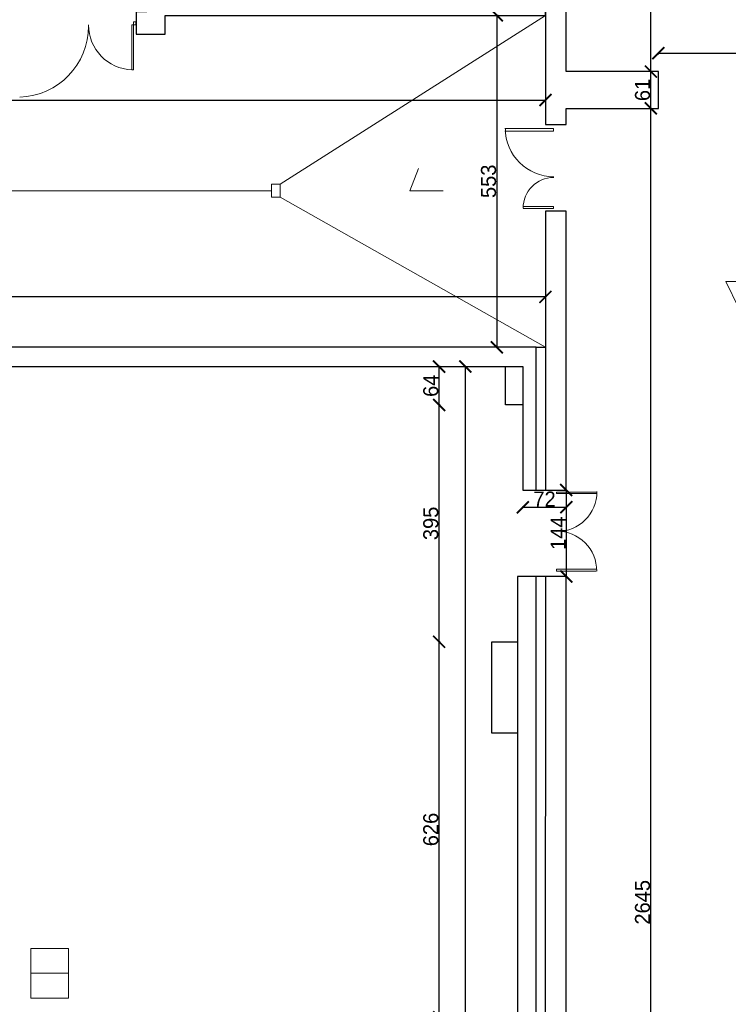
# Model space of a CAD drawing. Header units: centimetres. Extents: x -17621 to 77377, y -18613 to 66.
# Tile 64 of 173: x 9311 to 10491, y -12483 to -10843. Entities that reach past the tile are written whole.
import ezdxf

# ---------------------------------------------------------------- set-up
doc = ezdxf.new("R2010")
doc.units = ezdxf.units.CM
doc.layers.add('0-wymiarowanie rys.CAD', color=5, linetype='Continuous', lineweight=0, true_color=0x0000ff)
for name, color, linetype, lineweight in [('a_inwentaryzacja', 141, 'Continuous', 0), ('a_wymiarowanie', 211, 'Continuous', 0), ('drzwi', 2, 'Continuous', 0), ('pomieszczenia', 191, 'Continuous', 5)]:
    doc.layers.add(name, color=color, linetype=linetype, lineweight=lineweight)
for name, color, linetype in [('PDF2_A220 ŚCIANY WEWNĘTRZNE', 7, 'Continuous'), ('PDF2_A320 STOLARKA WEWNĘTRZNA', 7, 'Continuous'), ('PDF2_WIDOKOWA', 7, 'Continuous'), ('PDF5_A710 OZNACZENIA KOMUNIKACJI', 7, 'Continuous')]:
    doc.layers.add(name, color=color, linetype=linetype)
doc.styles.add('PDF Century Gothic', font='GOTHIC.TTF')
doc.dimstyles.new('ISO-25', dxfattribs={"dimtxt": 25, "dimasz": 20, "dimexe": 0.6, "dimexo": 0.375, "dimtad": 1, "dimdec": 0, "dimtxsty": 'PDF Century Gothic', "dimblk": 'ARCHTICK', "dimcen": 2.5, "dimadec": 1, "dimazin": 0, "dimtfac": 1, "dimtdec": 0, "dimtmove": 0, "dimatfit": 3, "dimldrblk": 'ARCHTICK', "dimfxl": 2, "dimfxlon": 1, "dimarcsym": 0})

# ---------------------------------------------------------------- blocks, each defined once
blk = doc.blocks.new('_ArchTick')
at = {"color": 0, "linetype": 'ByBlock', "const_width": 0.15}
blk.add_lwpolyline([(-0.5, -0.5), (0.5, 0.5)], dxfattribs=at)
blk = doc.blocks.new('*D27')
at = {"layer": 'a_wymiarowanie', "color": 0, "lineweight": -2, "transparency": 16777216}
for p, q in [((10219.1, -11626.6), (10221.7, -11626.6)), ((10221.1, -11626.6), (10221.1, -11770.6)), ((10219.1, -11770.6), (10221.7, -11770.6))]:
    blk.add_line(p, q, dxfattribs=at)
at = {"layer": 'Defpoints', "color": 0, "transparency": 16777216}
for p in [(10139.8, -11626.6), (10139.8, -11770.6), (10221.1, -11770.6)]:
    blk.add_point(p, dxfattribs=at)
at = {"layer": 'a_wymiarowanie', "color": 0, "lineweight": -2, "transparency": 16777216, "xscale": 20, "yscale": 20, "zscale": 20}
for p, rotation in [((10221.1, -11626.6), 90), ((10221.1, -11770.6), 270)]:
    blk.add_blockref('_ArchTick', p, dxfattribs=dict(at, rotation=rotation))
at = {"layer": 'a_wymiarowanie', "color": 0, "lineweight": 0, "transparency": 16777216, "insert": (10207.6, -11698.6), "char_height": 25, "attachment_point": 5, "rotation": 90, "style": 'PDF Century Gothic'}
blk.add_mtext('144', dxfattribs=at)
blk = doc.blocks.new('*D281')
at = {"layer": 'a_wymiarowanie', "color": 0, "lineweight": -2, "transparency": 16777216}
for p, q in [((10148.8, -11653.3), (10148.8, -11655.9)), ((10148.8, -11655.3), (10221.1, -11655.3)), ((10221.1, -11653.3), (10221.1, -11655.9))]:
    blk.add_line(p, q, dxfattribs=at)
at = {"layer": 'Defpoints', "color": 0, "transparency": 16777216}
for p in [(10148.8, -11621.9), (10221.1, -11621.9), (10221.1, -11655.3)]:
    blk.add_point(p, dxfattribs=at)
at = {"layer": 'a_wymiarowanie', "color": 0, "lineweight": -2, "transparency": 16777216, "xscale": 20, "yscale": 20, "zscale": 20, "rotation": 180}
blk.add_blockref('_ArchTick', (10148.8, -11655.3), dxfattribs=at)
at = {"layer": 'a_wymiarowanie', "color": 0, "lineweight": -2, "transparency": 16777216, "xscale": 20, "yscale": 20, "zscale": 20}
blk.add_blockref('_ArchTick', (10221.1, -11655.3), dxfattribs=at)
at = {"layer": 'a_wymiarowanie', "color": 0, "lineweight": 0, "transparency": 16777216, "insert": (10184.9, -11641.6), "char_height": 25, "attachment_point": 5, "style": 'PDF Century Gothic'}
blk.add_mtext('72', dxfattribs=at)
blk = doc.blocks.new('*D28')
at = {"layer": 'a_wymiarowanie', "color": 0, "lineweight": -2, "transparency": 16777216}
for p, q in [((10364, -10929.4), (10361.4, -10929.4)), ((10362, -10990.8), (10362, -10929.4)), ((10362, -10990.8), (10362.6, -10990.8))]:
    blk.add_line(p, q, dxfattribs=at)
at = {"layer": 'Defpoints', "color": 0, "transparency": 16777216}
for p in [(10362, -10929.4), (10378.9, -10929.4), (10362, -10990.8)]:
    blk.add_point(p, dxfattribs=at)
at = {"layer": 'a_wymiarowanie', "color": 0, "lineweight": -2, "transparency": 16777216, "xscale": 20, "yscale": 20, "zscale": 20}
for p, rotation in [((10362, -10929.4), 90), ((10362, -10990.8), 270)]:
    blk.add_blockref('_ArchTick', p, dxfattribs=dict(at, rotation=rotation))
at = {"layer": 'a_wymiarowanie', "color": 0, "lineweight": 0, "transparency": 16777216, "insert": (10348.2, -10960.1), "char_height": 25, "attachment_point": 5, "rotation": 90, "style": 'PDF Century Gothic'}
blk.add_mtext('61', dxfattribs=at)
blk = doc.blocks.new('*D152')
at = {"layer": 'a_wymiarowanie', "color": 0, "linetype": 'Continuous', "lineweight": -2, "transparency": 16777216}
for p, q in [((10360, -10990.8), (10362.6, -10990.8)), ((10362, -13636.2), (10362, -10990.8)), ((10360, -13636.2), (10362.6, -13636.2))]:
    blk.add_line(p, q, dxfattribs=at)
at = {"layer": 'Defpoints', "color": 0, "linetype": 'Continuous', "transparency": 16777216}
for p in [(10226.4, -10990.8), (10362, -10990.8), (10221.1, -13636.2)]:
    blk.add_point(p, dxfattribs=at)
at = {"layer": 'a_wymiarowanie', "color": 0, "linetype": 'Continuous', "lineweight": -2, "transparency": 16777216, "xscale": 20, "yscale": 20, "zscale": 20}
for p, rotation in [((10362, -10990.8), 90), ((10362, -13636.2), 270)]:
    blk.add_blockref('_ArchTick', p, dxfattribs=dict(at, rotation=rotation))
at = {"layer": 'a_wymiarowanie', "color": 0, "linetype": 'Continuous', "lineweight": 0, "transparency": 16777216, "insert": (10348.2, -12313.5), "char_height": 25, "attachment_point": 5, "rotation": 90, "style": 'PDF Century Gothic'}
blk.add_mtext('2645', dxfattribs=at)
blk = doc.blocks.new('*D584')
at = {"layer": 'a_wymiarowanie', "color": 0, "linetype": 'Continuous', "lineweight": -2, "transparency": 16777216}
for p, q in [((10360, -10544.4), (10362.6, -10544.4)), ((10362, -10929.4), (10362, -10544.4)), ((10364, -10929.4), (10361.4, -10929.4))]:
    blk.add_line(p, q, dxfattribs=at)
at = {"layer": 'Defpoints', "color": 0, "linetype": 'Continuous', "transparency": 16777216}
for p in [(10291.1, -10544.4), (10362, -10544.4), (10378.9, -10929.4)]:
    blk.add_point(p, dxfattribs=at)
at = {"layer": 'a_wymiarowanie', "color": 0, "linetype": 'Continuous', "lineweight": -2, "transparency": 16777216, "xscale": 20, "yscale": 20, "zscale": 20}
for p, rotation in [((10362, -10544.4), 90), ((10362, -10929.4), 270)]:
    blk.add_blockref('_ArchTick', p, dxfattribs=dict(at, rotation=rotation))
at = {"layer": 'a_wymiarowanie', "color": 0, "linetype": 'Continuous', "lineweight": 0, "transparency": 16777216, "insert": (10348.2, -10736.9), "char_height": 25, "attachment_point": 5, "rotation": 90, "style": 'PDF Century Gothic'}
blk.add_mtext('385', dxfattribs=at)
blk = doc.blocks.new('*D585')
at = {"layer": 'a_wymiarowanie', "color": 0, "linetype": 'Continuous', "lineweight": -2, "transparency": 16777216}
for p, q in [((10374.5, -10900.9), (10374.5, -10898.3)), ((10374.5, -10898.9), (10793.5, -10898.9)), ((10793.5, -10898.9), (10793.5, -10899.5))]:
    blk.add_line(p, q, dxfattribs=at)
at = {"layer": 'Defpoints', "color": 0, "linetype": 'Continuous', "transparency": 16777216}
for p in [(10793.5, -10898.9), (10793.5, -10898.9), (10374.5, -10929.4)]:
    blk.add_point(p, dxfattribs=at)
at = {"layer": 'a_wymiarowanie', "color": 0, "linetype": 'Continuous', "lineweight": -2, "transparency": 16777216, "xscale": 20, "yscale": 20, "zscale": 20, "rotation": 180}
blk.add_blockref('_ArchTick', (10374.5, -10898.9), dxfattribs=at)
at = {"layer": 'a_wymiarowanie', "color": 0, "linetype": 'Continuous', "lineweight": -2, "transparency": 16777216, "xscale": 20, "yscale": 20, "zscale": 20}
blk.add_blockref('_ArchTick', (10793.5, -10898.9), dxfattribs=at)
at = {"layer": 'a_wymiarowanie', "color": 0, "linetype": 'Continuous', "lineweight": 0, "transparency": 16777216, "insert": (10584, -10885.1), "char_height": 25, "attachment_point": 5, "style": 'PDF Century Gothic'}
blk.add_mtext('419', dxfattribs=at)
blk = doc.blocks.new('*D884')
at = {"layer": 'a_wymiarowanie', "color": 0, "linetype": 'Continuous', "lineweight": -2, "transparency": 16777216}
for p, q in [((10051.1, -11420.9), (10053.7, -11420.9)), ((10053.1, -13806.8), (10053.1, -11420.9)), ((10051.1, -13806.8), (10053.7, -13806.8))]:
    blk.add_line(p, q, dxfattribs=at)
at = {"layer": 'Defpoints', "color": 0, "linetype": 'Continuous', "transparency": 16777216}
for p in [(8378.3, -11420.9), (10053.1, -11420.9), (8378.3, -13806.8)]:
    blk.add_point(p, dxfattribs=at)
at = {"layer": 'a_wymiarowanie', "color": 0, "linetype": 'Continuous', "lineweight": -2, "transparency": 16777216, "xscale": 20, "yscale": 20, "zscale": 20}
for p, rotation in [((10053.1, -11420.9), 90), ((10053.1, -13806.8), 270)]:
    blk.add_blockref('_ArchTick', p, dxfattribs=dict(at, rotation=rotation))
at = {"layer": 'a_wymiarowanie', "color": 0, "linetype": 'Continuous', "lineweight": 0, "transparency": 16777216, "insert": (10039.3, -12613.8), "char_height": 25, "attachment_point": 5, "rotation": 90, "style": 'PDF Century Gothic'}
blk.add_mtext('2386', dxfattribs=at)
blk = doc.blocks.new('*D890')
at = {"layer": 'a_wymiarowanie', "color": 0, "linetype": 'Continuous', "lineweight": -2, "transparency": 16777216}
for p, q in [((10011.3, -11879.5), (10008.7, -11879.5)), ((10009.3, -12505), (10009.3, -11879.5)), ((10011.3, -12505), (10008.7, -12505))]:
    blk.add_line(p, q, dxfattribs=at)
at = {"layer": 'Defpoints', "color": 0, "linetype": 'Continuous', "transparency": 16777216}
for p in [(10009.3, -11879.5), (10097.1, -11879.5), (10097.1, -12505)]:
    blk.add_point(p, dxfattribs=at)
at = {"layer": 'a_wymiarowanie', "color": 0, "linetype": 'Continuous', "lineweight": -2, "transparency": 16777216, "xscale": 20, "yscale": 20, "zscale": 20}
for p, rotation in [((10009.3, -11879.5), 90), ((10009.3, -12505), 270)]:
    blk.add_blockref('_ArchTick', p, dxfattribs=dict(at, rotation=rotation))
at = {"layer": 'a_wymiarowanie', "color": 0, "linetype": 'Continuous', "lineweight": 0, "transparency": 16777216, "insert": (9995.5, -12192.2), "char_height": 25, "attachment_point": 5, "rotation": 90, "style": 'PDF Century Gothic'}
blk.add_mtext('626', dxfattribs=at)
blk = doc.blocks.new('*D891')
at = {"layer": 'a_wymiarowanie', "color": 0, "linetype": 'Continuous', "lineweight": -2, "transparency": 16777216}
for p, q in [((10011.3, -11484.9), (10008.7, -11484.9)), ((10009.3, -11879.5), (10009.3, -11484.9)), ((10011.3, -11879.5), (10008.7, -11879.5))]:
    blk.add_line(p, q, dxfattribs=at)
at = {"layer": 'Defpoints', "color": 0, "linetype": 'Continuous', "transparency": 16777216}
for p in [(10009.3, -11484.9), (10119.9, -11484.9), (10097.1, -11879.5)]:
    blk.add_point(p, dxfattribs=at)
at = {"layer": 'a_wymiarowanie', "color": 0, "linetype": 'Continuous', "lineweight": -2, "transparency": 16777216, "xscale": 20, "yscale": 20, "zscale": 20}
for p, rotation in [((10009.3, -11484.9), 90), ((10009.3, -11879.5), 270)]:
    blk.add_blockref('_ArchTick', p, dxfattribs=dict(at, rotation=rotation))
at = {"layer": 'a_wymiarowanie', "color": 0, "linetype": 'Continuous', "lineweight": 0, "transparency": 16777216, "insert": (9995.5, -11682.2), "char_height": 25, "attachment_point": 5, "rotation": 90, "style": 'PDF Century Gothic'}
blk.add_mtext('395', dxfattribs=at)
blk = doc.blocks.new('*D892')
at = {"layer": 'a_wymiarowanie', "color": 0, "linetype": 'Continuous', "lineweight": -2, "transparency": 16777216}
for p, q in [((10011.3, -11420.9), (10008.7, -11420.9)), ((10009.3, -11484.9), (10009.3, -11420.9)), ((10011.3, -11484.9), (10008.7, -11484.9))]:
    blk.add_line(p, q, dxfattribs=at)
at = {"layer": 'Defpoints', "color": 0, "linetype": 'Continuous', "transparency": 16777216}
for p in [(10009.3, -11420.9), (10119.9, -11420.9), (10119.9, -11484.9)]:
    blk.add_point(p, dxfattribs=at)
at = {"layer": 'a_wymiarowanie', "color": 0, "linetype": 'Continuous', "lineweight": -2, "transparency": 16777216, "xscale": 20, "yscale": 20, "zscale": 20}
for p, rotation in [((10009.3, -11420.9), 90), ((10009.3, -11484.9), 270)]:
    blk.add_blockref('_ArchTick', p, dxfattribs=dict(at, rotation=rotation))
at = {"layer": 'a_wymiarowanie', "color": 0, "linetype": 'Continuous', "lineweight": 0, "transparency": 16777216, "insert": (9995.5, -11452.9), "char_height": 25, "attachment_point": 5, "rotation": 90, "style": 'PDF Century Gothic'}
blk.add_mtext('64', dxfattribs=at)
blk = doc.blocks.new('*D1008')
at = {"layer": 'a_wymiarowanie', "color": 0, "linetype": 'Continuous', "lineweight": -2, "transparency": 16777216}
for p, q in [((27358, -10589.6), (27360.6, -10589.6)), ((27360, -10858.5), (27360, -10589.6)), ((27362, -10858.5), (27359.4, -10858.5))]:
    blk.add_line(p, q, dxfattribs=at)
at = {"layer": 'Defpoints', "color": 0, "linetype": 'Continuous', "transparency": 16777216}
for p in [(9504.8, -10589.6), (27360, -10589.6), (27387.7, -10858.5)]:
    blk.add_point(p, dxfattribs=at)
at = {"layer": 'a_wymiarowanie', "color": 0, "linetype": 'Continuous', "lineweight": -2, "transparency": 16777216, "xscale": 20, "yscale": 20, "zscale": 20}
for p, rotation in [((27360, -10589.6), 90), ((27360, -10858.5), 270)]:
    blk.add_blockref('_ArchTick', p, dxfattribs=dict(at, rotation=rotation))
at = {"layer": 'a_wymiarowanie', "color": 0, "linetype": 'Continuous', "lineweight": 0, "transparency": 16777216, "insert": (27346.2, -10724.1), "char_height": 25, "attachment_point": 5, "rotation": 90, "style": 'PDF Century Gothic'}
blk.add_mtext('269', dxfattribs=at)
blk = doc.blocks.new('*D1069')
at = {"layer": '0-wymiarowanie rys.CAD', "color": 0, "linetype": 'Continuous', "lineweight": -2, "transparency": 16777216}
for p, q in [((7060.5, -10974.9), (7060.5, -10977.5)), ((7060.5, -10976.9), (10186.4, -10976.9)), ((10186.4, -10974.9), (10186.4, -10977.5))]:
    blk.add_line(p, q, dxfattribs=at)
at = {"layer": 'Defpoints', "color": 0, "linetype": 'Continuous', "transparency": 16777216}
for p in [(7060.5, -10867.2), (10186.4, -10867.2), (10186.4, -10976.9)]:
    blk.add_point(p, dxfattribs=at)
at = {"layer": '0-wymiarowanie rys.CAD', "color": 0, "linetype": 'Continuous', "lineweight": -2, "transparency": 16777216, "xscale": 20, "yscale": 20, "zscale": 20, "rotation": 180}
blk.add_blockref('_ArchTick', (7060.5, -10976.9), dxfattribs=at)
at = {"layer": '0-wymiarowanie rys.CAD', "color": 0, "linetype": 'Continuous', "lineweight": -2, "transparency": 16777216, "xscale": 20, "yscale": 20, "zscale": 20}
blk.add_blockref('_ArchTick', (10186.4, -10976.9), dxfattribs=at)
at = {"layer": '0-wymiarowanie rys.CAD', "color": 0, "linetype": 'Continuous', "transparency": 16777216, "insert": (8623.4, -10963.2), "char_height": 25, "attachment_point": 5, "style": 'PDF Century Gothic'}
blk.add_mtext('3126', dxfattribs=at)
blk = doc.blocks.new('*D1070')
at = {"layer": '0-wymiarowanie rys.CAD', "color": 0, "linetype": 'Continuous', "lineweight": -2, "transparency": 16777216}
for p, q in [((10107.4, -10835.8), (10104.8, -10835.8)), ((10105.4, -10835.8), (10105.4, -11388.7)), ((10107.4, -11388.7), (10104.8, -11388.7))]:
    blk.add_line(p, q, dxfattribs=at)
at = {"layer": 'Defpoints', "color": 0, "linetype": 'Continuous', "transparency": 16777216}
for p in [(10186.4, -10835.8), (10105.4, -11388.7), (10186.4, -11388.7)]:
    blk.add_point(p, dxfattribs=at)
at = {"layer": '0-wymiarowanie rys.CAD', "color": 0, "linetype": 'Continuous', "lineweight": -2, "transparency": 16777216, "xscale": 20, "yscale": 20, "zscale": 20}
for p, rotation in [((10105.4, -10835.8), 90), ((10105.4, -11388.7), 270)]:
    blk.add_blockref('_ArchTick', p, dxfattribs=dict(at, rotation=rotation))
at = {"layer": '0-wymiarowanie rys.CAD', "color": 0, "linetype": 'Continuous', "transparency": 16777216, "insert": (10091.7, -11112.3), "char_height": 25, "attachment_point": 5, "rotation": 90, "style": 'PDF Century Gothic'}
blk.add_mtext('553', dxfattribs=at)
blk = doc.blocks.new('*D1071')
at = {"layer": '0-wymiarowanie rys.CAD', "color": 0, "linetype": 'Continuous', "lineweight": -2, "transparency": 16777216}
for p, q in [((8277.1, -11306.8), (8277.1, -11304.2)), ((10186.4, -11304.8), (8277.1, -11304.8)), ((10186.4, -11306.8), (10186.4, -11304.2))]:
    blk.add_line(p, q, dxfattribs=at)
at = {"layer": 'Defpoints', "color": 0, "linetype": 'Continuous', "transparency": 16777216}
for p in [(8277.1, -11304.8), (8277.1, -11388.7), (10186.4, -11388.7)]:
    blk.add_point(p, dxfattribs=at)
at = {"layer": '0-wymiarowanie rys.CAD', "color": 0, "linetype": 'Continuous', "lineweight": -2, "transparency": 16777216, "xscale": 20, "yscale": 20, "zscale": 20, "rotation": 180}
blk.add_blockref('_ArchTick', (8277.1, -11304.8), dxfattribs=at)
at = {"layer": '0-wymiarowanie rys.CAD', "color": 0, "linetype": 'Continuous', "lineweight": -2, "transparency": 16777216, "xscale": 20, "yscale": 20, "zscale": 20}
blk.add_blockref('_ArchTick', (10186.4, -11304.8), dxfattribs=at)
at = {"layer": '0-wymiarowanie rys.CAD', "color": 0, "linetype": 'Continuous', "transparency": 16777216, "insert": (9231.8, -11291), "char_height": 25, "attachment_point": 5, "style": 'PDF Century Gothic'}
blk.add_mtext('1909', dxfattribs=at)

msp = doc.modelspace()

# ---------------------------------------------------------------- linework, layer by layer
at = {"layer": 'a_inwentaryzacja', "lineweight": 25}
for points in [[(9522.2, -10798.6), (9522.2, -10829.9), (9504.8, -10829.9), (9504.8, -10867.2), (9553.1, -10867.2), (9553.1, -10835.8), (10186.4, -10835.8), (10186.4, -10720.7), (10186.4, -11017.9), (10221.1, -11017.9), (10221.1, -10990.8), (10374.5, -10990.8), (10374.5, -10929.4), (10221.1, -10929.4), (10221.1, -10720.7), (10147.4, -10720.7), (10147.4, -10798.6), (9527.4, -10798.6)], [(10171.1, -11626.6), (10171.1, -11388.7), (8277.1, -11388.7), (8277.1, -11438.7), (8309.3, -11438.7), (8309.3, -11434.4), (8359.3, -11434.4), (8359.3, -11420.9), (10148.9, -11420.9), (10148.9, -11434.4), (10148.8, -11434.4), (10148.8, -11626.6), (10221.1, -11626.6), (10221.1, -11161.8), (10186.4, -11161.8), (10186.4, -11626.6)], [(10171.1, -13369), (10171.1, -11770.6)], [(10186.4, -11770.6), (10185.5, -13369)]]:
    msp.add_lwpolyline(points, dxfattribs=at)
at = {"layer": 'a_inwentaryzacja', "linetype": 'Continuous', "lineweight": 25}
for points in [[(10119.9, -11420.9), (10148.9, -11420.9), (10148.9, -11484.9), (10119.9, -11484.9)], [(10097.1, -11879.5), (10140.1, -11879.5), (10140.1, -12031.5), (10097.1, -12031.5)]]:
    msp.add_lwpolyline(points, close=True, dxfattribs=at)
at = {"layer": 'a_inwentaryzacja', "lineweight": 25}
msp.add_lwpolyline([(10221.1, -11770.6), (10139.8, -11770.6), (10139.8, -11994.9), (10140.1, -11994.9), (10140.1, -12034.7), (10139.8, -12034.7), (10139.8, -12635), (10139.8, -12635), (10139.8, -12635), (10139.8, -12635), (10139.8, -13234.4), (10139.8, -13234.4), (10139.8, -13234.4), (10139.8, -13234.4), (10139.8, -13369), (10221.1, -13369)], close=True, dxfattribs=at)
at = {"layer": 'drzwi'}
msp.add_lwpolyline([(9500.1, -10851.8), (9504.2, -10851.8), (9504.2, -10846.5), (9500.1, -10846.5), (9500.1, -10851.8), (9497.6, -10851.8), (9497.5, -10926.6), (9500, -10926.6), (9500.1, -10851.8)], dxfattribs=at)
for centre, radius, start, end in [((9306.7, -10853.7), 118.5, 271.8734, 0.1426), ((9500, -10851.9), 74.7, 179.8195, 268.0887)]:
    msp.add_arc(centre, radius, start, end, dxfattribs=at)
at = {"layer": 'PDF2_A220 ŚCIANY WEWNĘTRZNE', "lineweight": 25}
msp.add_lwpolyline([(10171.1, -11388.7), (10186.4, -11388.7)], dxfattribs=at)
at = {"layer": 'PDF2_A320 STOLARKA WEWNĘTRZNA', "lineweight": 5}
for points in [[(10118.6, -11024.6), (10199.9, -11024.6), (10199.9, -11028.9), (10118.6, -11028.9)], [(10149.1, -11157.6), (10199.9, -11157.6), (10199.9, -11154.2), (10149.1, -11154.2)], [(10271, -11630), (10205, -11630), (10205, -11632.5), (10271, -11632.5)], [(10271, -11762.1), (10205, -11762.1), (10205, -11758.7), (10271, -11758.7)]]:
    msp.add_lwpolyline(points, dxfattribs=at)
for centre, radius, start, end in [((10200.5, -11023.9), 80.9, 180, 270), ((10200.3, -11157.1), 51.2, 90.0002, 179.9998), ((10205.6, -11629.3), 66.5, 270, 360), ((10205.4, -11761.7), 66.5, 359.9999, 90.0001)]:
    msp.add_arc(centre, radius, start, end, dxfattribs=at)
at = {"layer": 'PDF2_WIDOKOWA', "lineweight": 5}
for points in [[(9744.4, -11116.9), (10186.4, -10835.8)], [(10016.2, -11127.9), (9960.3, -11127.9), (9974.7, -11090.7)], [(9730, -11127.9), (8719.1, -11127.9)], [(9744.4, -11138.9), (10186.4, -11388.7)]]:
    msp.add_lwpolyline(points, dxfattribs=at)
msp.add_lwpolyline([(9744.4, -11116.9), (9730, -11116.9), (9730, -11138.9), (9744.4, -11138.9)], close=True, dxfattribs=at)
at = {"layer": 'PDF5_A710 OZNACZENIA KOMUNIKACJI', "lineweight": 5}
msp.add_lwpolyline([(10486.8, -11279), (10531.7, -11279), (10486.8, -11279), (10508.8, -11323.8), (10531.7, -11279), (10486.8, -11279), (10508.8, -11323.8), (10531.7, -11279), (10668.8, -11279)], dxfattribs=at)
at = {"layer": 'pomieszczenia'}
msp.add_line((9328.9, -12431.8), (9392, -12431.8), dxfattribs=at)
msp.add_lwpolyline([(9328.9, -12390.6), (9392, -12390.6), (9392, -12473), (9328.9, -12473)], close=True, dxfattribs=at)

# ---------------------------------------------------------------- dimensions: what is measured, and where the dimension line sits
at = {"layer": '0-wymiarowanie rys.CAD', "linetype": 'Continuous'}
dim = msp.add_linear_dim(base=(10105.4, -11388.7), p1=(10186.4, -10835.8), p2=(10186.4, -11388.7), angle=90, dimstyle='ISO-25', dxfattribs=at)
dim.commit()
dim.dimension.update_dxf_attribs({"geometry": '*D1070', "text_midpoint": (10091.7, -11112.3)})
for base, p1, p2, picture, middle in [((10186.4, -10976.9), (7060.5, -10867.2), (10186.4, -10867.2), '*D1069', (8623.4, -10963.2)), ((8277.1, -11304.8), (10186.4, -11388.7), (8277.1, -11388.7), '*D1071', (9231.8, -11291))]:
    dim = msp.add_linear_dim(base=base, p1=p1, p2=p2, dimstyle='ISO-25', dxfattribs=at)
    dim.commit()
    dim.dimension.update_dxf_attribs({"geometry": picture, "text_midpoint": middle})
at = {"layer": 'a_wymiarowanie', "linetype": 'Continuous', "lineweight": 0}
for base, p1, p2, picture, middle in [((10362, -10544.4), (10378.9, -10929.4), (10291.1, -10544.4), '*D584', (10348.2, -10736.9)), ((27360, -10589.6), (27387.7, -10858.5), (9504.8, -10589.6), '*D1008', (27346.2, -10724.1)), ((10009.3, -11420.9), (10119.9, -11484.9), (10119.9, -11420.9), '*D892', (9995.5, -11452.9)), ((10009.3, -11484.9), (10097.1, -11879.5), (10119.9, -11484.9), '*D891', (9995.5, -11682.2)), ((10009.2534, -11879.4535), (10097.1237, -12505.0105), (10097.1237, -11879.4535), '*D890', (9995.4995, -12192.232))]:
    dim = msp.add_linear_dim(base=base, p1=p1, p2=p2, angle=90, dimstyle='ISO-25', override={"dimtmove": 1}, dxfattribs=at)
    dim.commit()
    dim.dimension.update_dxf_attribs({"geometry": picture, "text_midpoint": middle})
dim = msp.add_linear_dim(base=(10793.5, -10898.9), p1=(10374.5, -10929.4), p2=(10793.5, -10898.9), dimstyle='ISO-25', override={"dimtmove": 1}, dxfattribs=at)
dim.commit()
dim.dimension.update_dxf_attribs({"geometry": '*D585', "text_midpoint": (10584, -10885.1)})
at = {"layer": 'a_wymiarowanie', "lineweight": 0}
for base, p1, p2, picture, middle in [((10362, -10929.4), (10362, -10990.8), (10378.9, -10929.4), '*D28', (10348.2, -10960.1)), ((10221.1, -11770.6), (10139.8, -11626.6), (10139.8, -11770.6), '*D27', (10207.6, -11698.6))]:
    dim = msp.add_linear_dim(base=base, p1=p1, p2=p2, angle=90, dimstyle='ISO-25', dxfattribs=at)
    dim.commit()
    dim.dimension.update_dxf_attribs({"geometry": picture, "text_midpoint": middle})
at = {"layer": 'a_wymiarowanie', "linetype": 'Continuous', "lineweight": 0}
for base, p1, p2, picture, middle in [((10362, -10990.8), (10221.1, -13636.2), (10226.4, -10990.8), '*D152', (10348.2, -12313.5)), ((10053.1, -11420.9), (8378.3, -13806.8), (8378.3, -11420.9), '*D884', (10039.3, -12613.8))]:
    dim = msp.add_linear_dim(base=base, p1=p1, p2=p2, angle=90, dimstyle='ISO-25', dxfattribs=at)
    dim.commit()
    dim.dimension.update_dxf_attribs({"geometry": picture, "text_midpoint": middle})
at = {"layer": 'a_wymiarowanie', "lineweight": 0}
dim = msp.add_linear_dim(base=(10221.1, -11655.3), p1=(10148.8, -11621.9), p2=(10221.1, -11621.9), dimstyle='ISO-25', dxfattribs=at)
dim.commit()
dim.dimension.update_dxf_attribs({"geometry": '*D281', "text_midpoint": (10184.9, -11641.6)})

doc.saveas('drawing.dxf')
